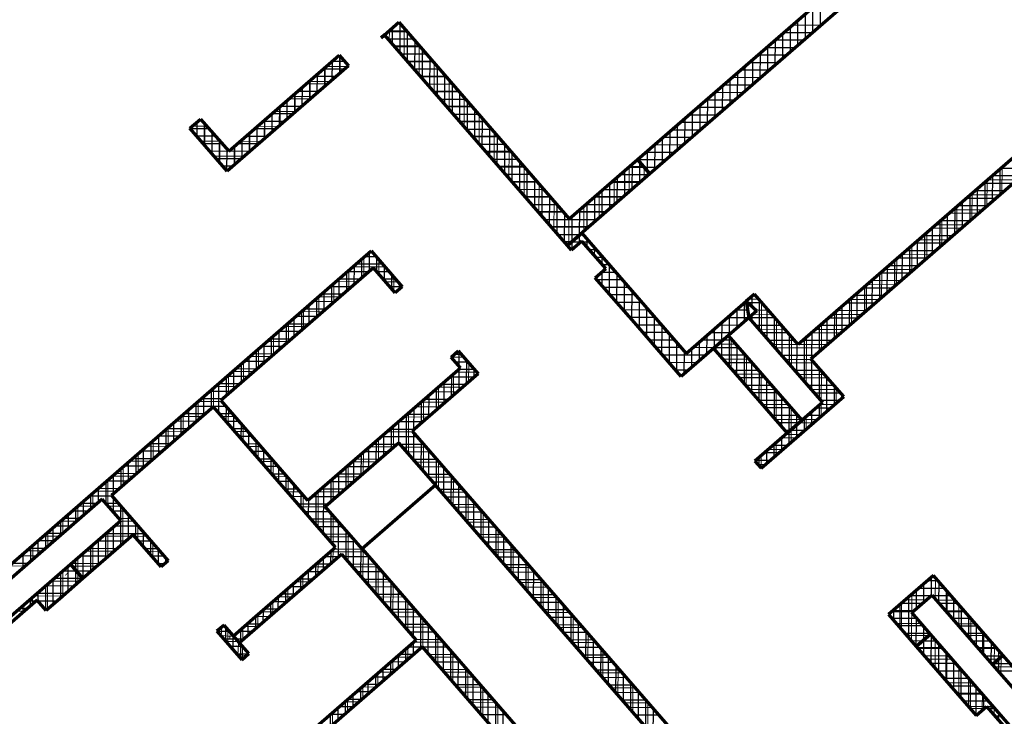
# Model space of a CAD drawing. Header units: millimetres. Extents: x 98667 to 994031, y -2704 to 533009.
# Tile 74 of 256: x 438812 to 449223, y 204862 to 212231. Entities that reach past the tile are written whole.
import ezdxf

# ---------------------------------------------------------------- set-up
doc = ezdxf.new("R2010")
doc.units = ezdxf.units.MM
doc.layers.add('A-WALL-FULL', color=6, linetype='Continuous', lineweight=70)
doc.layers.add('A-WALL-PATT', color=5, linetype='Continuous', lineweight=15)
doc.layers.add('A-WALL-PATT-50', color=5, linetype='Continuous')

msp = doc.modelspace()

# ---------------------------------------------------------------- linework, layer by layer
at = {"layer": 'A-WALL-FULL', "color": 251, "linetype": 'ByBlock'}
for p, q in [((445345, 210751), (449760, 214589)), ((449740, 214306), (445476, 210600)), ((447176, 208644), (452072, 212897)), ((451320, 212511), (447044, 208796)), ((442633, 212040), (442821, 212205)), ((442821, 212205), (444624, 210124)), ((442668, 212071), (442633, 212040)), ((444605, 209842), (442668, 212071)), ((441022, 210839), (442192, 211856)), ((442192, 211856), (442290, 211743)), ((442290, 211743), (441007, 210627)), ((440612, 211082), (440725, 211180)), ((440725, 211180), (441022, 210839)), ((441007, 210627), (440612, 211082)), ((444624, 210124), (445344, 210752)), ((445344, 210752), (445476, 210600)), ((445476, 210600), (445345, 210751)), ((445476, 210600), (444605, 209842)), ((444605, 209842), (444755, 209973)), ((444755, 209973), (445860, 208701)), ((438155, 205982), (442530, 209785)), ((442530, 209785), (442858, 209407)), ((444647, 209793), (444605, 209842)), ((444756, 209888), (444647, 209793)), ((445009, 209598), (444756, 209888)), ((442553, 209606), (440938, 208202)), ((442783, 209341), (442553, 209606)), ((444899, 209502), (445009, 209598)), ((445258, 209090), (444899, 209502)), ((442858, 209407), (442783, 209341)), ((446582, 209328), (446495, 209253)), ((447044, 208796), (446582, 209328)), ((445860, 208701), (446495, 209253)), ((446495, 209253), (446522, 209078)), ((446495, 209253), (446605, 209150)), ((445288, 209056), (445258, 209090)), ((445488, 208825), (445288, 209056)), ((446522, 209078), (445808, 208457)), ((446605, 209150), (446522, 209077)), ((446522, 209077), (447301, 208181)), ((446307, 208891), (446148, 208753)), ((447086, 207995), (446307, 208891)), ((445511, 208798), (445488, 208825)), ((445808, 208457), (445511, 208798)), ((446148, 208753), (446927, 207857)), ((443373, 208662), (443449, 208728)), ((443472, 208549), (443373, 208662)), ((443449, 208728), (443659, 208486)), ((447525, 208244), (447176, 208644)), ((441857, 207145), (443472, 208549)), ((443659, 208486), (442961, 207879)), ((446653, 207486), (447525, 208244)), ((440862, 208136), (439783, 207199)), ((442152, 206653), (440862, 208136)), ((440938, 208202), (441857, 207145)), ((447301, 208181), (446587, 207561)), ((446927, 207857), (447086, 207995)), ((442961, 207879), (447412, 202759)), ((442044, 207082), (442819, 207756)), ((442819, 207756), (443209, 207307)), ((446587, 207561), (446653, 207486)), ((443209, 207307), (442434, 206634)), ((443209, 207307), (442434, 206634)), ((447716, 202123), (443209, 207307)), ((439783, 207199), (440384, 206508)), ((439685, 207159), (438344, 205994)), ((439882, 206933), (439685, 207159)), ((442434, 206634), (442044, 207082)), ((439350, 206471), (439882, 206933)), ((440013, 206782), (439481, 206320)), ((440308, 206443), (440013, 206782)), ((442217, 206578), (441138, 205640)), ((441306, 205918), (442152, 206653)), ((443004, 205672), (442217, 206578)), ((442434, 206634), (450510, 197330)), ((438670, 205878), (439350, 206471)), ((439481, 206320), (439350, 206471)), ((439350, 206471), (439481, 206320)), ((440384, 206508), (440308, 206443)), ((439310, 206363), (439306, 206367)), ((448476, 206353), (447998, 205938)), ((449208, 205510), (448476, 206353)), ((439481, 206320), (439236, 206106)), ((448245, 205960), (448458, 206145)), ((448458, 206145), (449100, 205407)), ((438996, 206090), (438706, 205838)), ((439091, 205981), (438996, 206090)), ((439236, 206106), (439091, 205981)), ((447998, 205938), (448292, 205600)), ((448443, 205732), (448245, 205960)), ((440974, 205828), (440898, 205763)), ((441236, 205527), (440974, 205828)), ((441072, 205715), (441306, 205918)), ((440898, 205763), (441161, 205461)), ((448443, 205732), (448292, 205600)), ((448292, 205600), (448443, 205732)), ((449537, 204473), (448443, 205732)), ((441138, 205640), (441072, 205715)), ((441925, 204734), (443004, 205672)), ((441161, 205461), (441236, 205527)), ((443070, 205597), (441915, 204592)), ((449237, 198503), (443070, 205597)), ((448292, 205600), (448926, 204872)), ((449100, 205407), (449208, 205510)), ((449208, 205510), (449100, 205407)), ((449490, 205187), (449208, 205510)), ((449100, 205407), (449877, 204512)), ((448926, 204872), (449035, 204967)), ((449035, 204967), (449288, 204676))]:
    msp.add_line(p, q, dxfattribs=at)
at = {"layer": 'A-WALL-PATT', "color": 251, "linetype": 'Continuous'}
for p, q in [((447200, 212099), (447200, 212364)), ((447041, 211960), (447041, 212225)), ((442901, 212112), (442716, 212113)), ((442720, 212010), (442721, 212117)), ((442879, 211828), (442879, 212138)), ((446881, 211822), (446882, 212087)), ((447192, 212092), (446889, 212093)), ((443039, 211953), (442769, 211954)), ((443037, 211646), (443038, 211955)), ((447010, 211934), (446707, 211935)), ((446722, 211684), (446723, 211949)), ((442201, 211665), (442202, 211844)), ((443177, 211794), (442907, 211795)), ((443195, 211464), (443196, 211772)), ((446828, 211775), (446525, 211776)), ((446563, 211545), (446564, 211810)), ((442042, 211527), (442043, 211726)), ((442281, 211735), (442054, 211736)), ((446404, 211407), (446405, 211672)), ((442099, 211577), (441871, 211578)), ((441883, 211389), (441883, 211588)), ((443315, 211635), (443045, 211636)), ((443353, 211282), (443354, 211590)), ((446646, 211617), (446343, 211618)), ((443453, 211476), (443184, 211477)), ((446464, 211459), (446161, 211460)), ((446245, 211269), (446246, 211533)), ((441917, 211419), (441689, 211419)), ((441724, 211250), (441724, 211450)), ((443512, 211100), (443512, 211407)), ((446086, 211130), (446087, 211395)), ((441735, 211260), (441507, 211261)), ((441565, 211112), (441565, 211311)), ((443591, 211317), (443322, 211318)), ((445927, 210992), (445927, 211257)), ((446282, 211301), (445979, 211302)), ((441406, 210974), (441406, 211173)), ((443729, 211158), (443460, 211158)), ((443670, 210917), (443671, 211224)), ((446100, 211142), (445797, 211143)), ((440791, 211104), (440638, 211105)), ((440770, 210900), (440771, 211128)), ((441246, 210835), (441247, 211035)), ((441553, 211102), (441325, 211103)), ((443828, 210735), (443829, 211042)), ((445768, 210854), (445768, 211118)), ((440930, 210945), (440730, 210946)), ((440929, 210718), (440929, 210946)), ((441371, 210944), (441143, 210945)), ((443866, 210999), (443599, 210999)), ((445608, 210715), (445609, 210980)), ((445918, 210984), (445615, 210985)), ((441087, 210697), (441088, 210896)), ((444004, 210839), (443737, 210840)), ((443986, 210553), (443987, 210859)), ((445736, 210826), (445433, 210827)), ((445449, 210631), (445450, 210842)), ((441189, 210786), (440869, 210787)), ((444142, 210680), (443875, 210681)), ((444145, 210371), (444145, 210676)), ((445256, 210409), (445257, 210675)), ((445409, 210677), (445259, 210677)), ((445415, 210547), (445415, 210670)), ((445554, 210668), (445417, 210668)), ((449199, 210402), (449200, 210669)), ((444280, 210521), (444014, 210522)), ((445382, 210518), (445077, 210519)), ((445097, 210270), (445098, 210537)), ((449040, 210263), (449041, 210531)), ((449354, 210536), (449048, 210537)), ((444303, 210189), (444304, 210494)), ((444418, 210362), (444152, 210363)), ((444461, 210007), (444462, 210311)), ((445200, 210360), (444895, 210361)), ((444938, 210132), (444938, 210398)), ((449172, 210378), (448866, 210379)), ((448881, 210125), (448882, 210392)), ((444556, 210203), (444290, 210204)), ((445018, 210202), (444714, 210202)), ((444779, 209994), (444779, 210260)), ((448990, 210220), (448684, 210220)), ((448722, 209987), (448723, 210254)), ((444619, 209855), (444620, 210128)), ((448563, 209849), (448563, 210116)), ((444836, 210043), (444429, 210044)), ((448808, 210061), (448502, 210062)), ((444812, 209823), (444812, 209907)), ((448625, 209903), (448320, 209904)), ((448404, 209710), (448404, 209978)), ((444654, 209885), (444567, 209885)), ((444742, 209876), (444644, 209876)), ((444653, 209799), (444654, 209885)), ((444839, 209876), (444766, 209876)), ((448244, 209572), (448245, 209839)), ((442451, 209518), (442452, 209717)), ((442537, 209776), (442520, 209776)), ((442610, 209540), (442610, 209692)), ((444978, 209717), (444905, 209717)), ((444970, 209641), (444971, 209725)), ((448085, 209434), (448086, 209701)), ((448443, 209745), (448137, 209746)), ((442292, 209379), (442293, 209579)), ((442676, 209617), (442338, 209618)), ((448261, 209587), (447955, 209587)), ((442768, 209358), (442769, 209510)), ((445116, 209558), (444963, 209558)), ((444970, 209421), (444970, 209564)), ((445128, 209239), (445129, 209543)), ((447926, 209296), (447927, 209563)), ((442133, 209241), (442133, 209440)), ((442384, 209459), (442156, 209460)), ((442814, 209458), (442681, 209458)), ((445254, 209399), (444989, 209399)), ((447767, 209157), (447768, 209424)), ((448079, 209428), (447773, 209429)), ((441974, 209102), (441974, 209302)), ((442202, 209301), (441974, 209301)), ((445286, 209058), (445287, 209361)), ((446629, 209274), (446519, 209274)), ((447897, 209270), (447591, 209271)), ((447608, 209019), (447609, 209286)), ((441815, 208964), (441815, 209164)), ((445393, 209239), (445127, 209240)), ((445445, 208875), (445445, 209179)), ((446397, 208969), (446398, 209169)), ((446497, 209236), (446476, 209236)), ((446497, 209251), (446497, 209255)), ((446655, 208924), (446656, 209243)), ((442020, 209142), (441792, 209143)), ((445531, 209080), (445266, 209081)), ((446522, 209078), (446294, 209078)), ((446768, 209114), (446565, 209115)), ((446813, 208742), (446814, 209061)), ((447715, 209112), (447409, 209113)), ((447449, 208881), (447449, 209148)), ((441838, 208984), (441610, 208985)), ((441656, 208826), (441656, 209025)), ((445603, 208693), (445604, 208997)), ((446238, 208831), (446239, 209030)), ((446906, 208955), (446627, 208956)), ((447532, 208954), (447227, 208954)), ((447290, 208743), (447290, 209010)), ((441496, 208687), (441497, 208887)), ((445669, 208921), (445404, 208922)), ((446079, 208693), (446080, 208892)), ((446340, 208919), (446112, 208920)), ((446337, 208536), (446337, 208855)), ((446972, 208560), (446972, 208879)), ((447130, 208378), (447131, 208871)), ((441337, 208549), (441338, 208749)), ((441656, 208826), (441428, 208827)), ((445808, 208762), (445542, 208763)), ((445761, 208511), (445762, 208815)), ((445920, 208554), (445921, 208754)), ((446158, 208761), (445930, 208762)), ((446178, 208719), (446178, 208779)), ((446387, 208798), (446201, 208799)), ((447044, 208796), (446765, 208797)), ((447350, 208795), (447045, 208796)), ((441474, 208668), (441246, 208668)), ((443506, 208662), (443374, 208662)), ((443401, 208630), (443401, 208687)), ((446526, 208639), (446247, 208640)), ((446495, 208354), (446496, 208673)), ((441178, 208410), (441179, 208610)), ((443559, 208400), (443560, 208600)), ((445976, 208603), (445680, 208604)), ((447183, 208637), (446904, 208638)), ((441019, 208272), (441020, 208472)), ((441292, 208509), (441063, 208510)), ((443400, 208262), (443401, 208487)), ((443644, 208503), (443419, 208504)), ((446664, 208480), (446385, 208481)), ((446653, 208172), (446654, 208491)), ((447321, 208478), (447042, 208479)), ((447288, 208196), (447289, 208515)), ((440860, 208134), (440860, 208334)), ((441110, 208351), (440881, 208352)), ((443496, 208345), (443237, 208345)), ((443241, 208123), (443242, 208349)), ((447447, 208176), (447447, 208333)), ((446802, 208321), (446523, 208321)), ((446811, 207990), (446812, 208309)), ((447459, 208319), (447180, 208320)), ((440946, 208193), (440699, 208194)), ((440701, 207996), (440701, 208195)), ((443314, 208186), (443055, 208187)), ((443082, 207985), (443083, 208211)), ((446941, 208161), (446662, 208162)), ((446970, 207894), (446970, 208127)), ((447428, 208160), (447277, 208161)), ((447288, 208038), (447288, 208171)), ((440745, 208035), (440517, 208035)), ((440542, 207858), (440542, 208057)), ((441084, 208034), (440951, 208034)), ((441018, 207957), (441019, 208109)), ((443132, 208028), (442873, 208029)), ((442922, 207637), (442923, 208072)), ((447129, 207899), (447129, 208032)), ((440382, 207719), (440383, 207919)), ((441176, 207775), (441177, 207927)), ((442764, 207708), (442764, 207934)), ((447079, 208002), (446800, 208003)), ((447246, 208002), (447095, 208002)), ((440563, 207876), (440335, 207877)), ((441222, 207875), (441090, 207875)), ((442969, 207870), (442691, 207871)), ((447064, 207844), (446912, 207844)), ((446969, 207761), (446970, 207894)), ((440381, 207718), (440153, 207719)), ((440223, 207581), (440224, 207780)), ((441361, 207715), (441228, 207716)), ((441335, 207593), (441335, 207745)), ((442768, 207712), (442509, 207712)), ((442605, 207570), (442605, 207796)), ((443107, 207711), (442857, 207711)), ((443081, 207455), (443081, 207741)), ((446810, 207623), (446811, 207756)), ((440064, 207443), (440065, 207642)), ((442445, 207432), (442446, 207657)), ((446651, 207488), (446652, 207617)), ((446882, 207685), (446730, 207686)), ((439905, 207304), (439906, 207504)), ((440199, 207560), (439971, 207561)), ((441499, 207556), (441366, 207557)), ((441493, 207411), (441493, 207563)), ((442286, 207293), (442287, 207519)), ((442585, 207553), (442327, 207554)), ((443246, 207552), (442996, 207552)), ((443239, 207273), (443240, 207559)), ((446700, 207527), (446617, 207527)), ((440017, 207402), (439789, 207402)), ((441637, 207397), (441505, 207398)), ((442403, 207395), (442145, 207396)), ((443384, 207392), (443134, 207393)), ((439746, 207089), (439746, 207365)), ((441651, 207229), (441652, 207381)), ((442127, 207155), (442128, 207381)), ((443397, 207091), (443398, 207377)), ((439587, 207074), (439587, 207227)), ((439835, 207243), (439607, 207244)), ((441776, 207238), (441643, 207238)), ((441809, 207047), (441810, 207199)), ((442221, 207237), (441963, 207238)), ((441968, 206865), (441969, 207242)), ((443522, 207233), (443272, 207234)), ((443555, 206909), (443556, 207195)), ((439600, 207085), (439425, 207086)), ((439428, 206936), (439428, 207089)), ((439882, 207085), (439749, 207085)), ((442047, 207079), (441781, 207079)), ((439903, 206687), (439904, 207059)), ((442126, 206683), (442127, 206987)), ((443661, 207074), (443411, 207075)), ((443713, 206727), (443714, 207013)), ((439418, 206927), (439243, 206928)), ((439269, 206797), (439269, 206950)), ((440021, 206925), (439874, 206926)), ((440062, 206725), (440063, 206877)), ((442185, 206919), (441920, 206920)), ((443799, 206915), (443549, 206916)), ((439236, 206769), (439061, 206769)), ((439110, 206659), (439110, 206812)), ((439995, 206767), (439692, 206768)), ((439744, 206548), (439745, 206814)), ((440159, 206766), (440026, 206767)), ((442284, 206501), (442285, 206805)), ((443872, 206544), (443873, 206830)), ((438950, 206521), (438951, 206674)), ((439585, 206410), (439586, 206676)), ((440220, 206543), (440221, 206695)), ((442324, 206760), (442058, 206761)), ((443937, 206756), (443687, 206757)), ((439054, 206611), (438879, 206611)), ((439813, 206608), (439510, 206609)), ((440297, 206607), (440165, 206608)), ((442462, 206601), (442093, 206602)), ((442125, 206498), (442126, 206631)), ((442442, 206319), (442443, 206623)), ((444076, 206597), (443826, 206597)), ((444030, 206362), (444031, 206648)), ((438872, 206452), (438697, 206453)), ((439426, 206383), (439427, 206537)), ((440379, 206504), (440379, 206513)), ((441966, 206360), (441967, 206493)), ((444188, 206180), (444189, 206466)), ((439267, 206133), (439268, 206399)), ((439367, 206451), (439328, 206451)), ((439631, 206450), (439367, 206451)), ((439426, 206272), (439426, 206383)), ((440315, 206448), (440303, 206448)), ((441807, 206222), (441807, 206354)), ((442062, 206444), (441911, 206444)), ((442600, 206442), (442335, 206443)), ((442601, 206137), (442601, 206440)), ((444214, 206438), (443964, 206438)), ((439108, 205995), (439108, 206260)), ((439449, 206292), (439146, 206293)), ((441880, 206285), (441728, 206286)), ((442738, 206283), (442473, 206284)), ((442759, 205955), (442760, 206258)), ((444352, 206278), (444102, 206279)), ((444346, 205998), (444347, 206284)), ((448369, 206068), (448370, 206261)), ((448485, 206342), (448464, 206343)), ((448494, 206103), (448495, 206331)), ((441648, 206083), (441648, 206216)), ((448243, 205657), (448244, 206152)), ((448594, 206217), (448321, 206218)), ((448619, 205960), (448620, 206188)), ((438949, 206049), (438949, 206122)), ((439267, 206134), (438964, 206135)), ((441489, 205945), (441489, 206078)), ((441698, 206127), (441546, 206127)), ((442876, 206124), (442611, 206125)), ((442917, 205773), (442918, 206076)), ((444491, 206119), (444241, 206120)), ((444505, 205816), (444506, 206102)), ((448118, 205800), (448119, 206043)), ((448398, 206093), (448177, 206093)), ((448703, 206092), (448503, 206092)), ((448744, 205816), (448744, 206044)), ((438865, 205976), (438782, 205976)), ((441330, 205807), (441330, 205939)), ((441516, 205969), (441364, 205969)), ((443014, 205965), (442750, 205965)), ((444629, 205960), (444379, 205961)), ((448254, 205968), (448034, 205969)), ((448812, 205967), (448612, 205967)), ((443075, 205591), (443076, 205894)), ((444663, 205634), (444664, 205920)), ((448346, 205843), (448081, 205844)), ((448921, 205841), (448721, 205842)), ((448868, 205673), (448869, 205901)), ((440941, 205714), (440948, 205806)), ((440953, 205810), (440992, 205807)), ((440989, 205811), (440954, 205812)), ((441012, 205633), (441012, 205784)), ((441034, 205682), (441039, 205753)), ((441171, 205668), (441171, 205801)), ((441334, 205811), (441182, 205811)), ((443153, 205806), (442888, 205806)), ((444767, 205801), (444517, 205802)), ((444821, 205452), (444822, 205738)), ((448368, 205513), (448369, 205817)), ((448993, 205530), (448993, 205758)), ((440939, 205716), (441063, 205707)), ((441127, 205652), (440994, 205653)), ((441118, 205510), (441126, 205630)), ((441152, 205652), (441127, 205652)), ((443291, 205646), (442975, 205647)), ((443234, 205409), (443234, 205711)), ((444906, 205642), (444656, 205643)), ((448455, 205718), (448189, 205718)), ((448492, 205370), (448493, 205674)), ((449029, 205716), (448830, 205717)), ((441102, 205609), (441169, 205604)), ((441170, 205469), (441170, 205602)), ((441213, 205506), (441216, 205550)), ((442916, 205463), (442917, 205596)), ((443392, 205227), (443393, 205529)), ((444979, 205270), (444980, 205556)), ((448564, 205592), (448298, 205593)), ((448617, 205373), (448618, 205530)), ((449138, 205591), (448939, 205591)), ((449117, 205424), (449118, 205614)), ((441116, 205512), (441212, 205506)), ((441198, 205493), (441132, 205494)), ((442757, 205325), (442757, 205458)), ((442945, 205489), (442793, 205489)), ((443429, 205487), (443165, 205488)), ((445044, 205483), (444794, 205484)), ((448673, 205467), (448407, 205468)), ((449161, 205466), (449048, 205466)), ((449188, 205305), (449189, 205492)), ((442598, 205187), (442598, 205319)), ((442763, 205330), (442611, 205331)), ((443567, 205328), (443303, 205329)), ((443550, 205045), (443551, 205347)), ((445182, 205324), (444933, 205324)), ((445138, 205088), (445139, 205374)), ((448582, 205342), (448516, 205342)), ((448782, 205342), (448582, 205342)), ((448617, 205227), (448617, 205373)), ((448742, 205083), (448742, 205387)), ((449316, 205386), (449117, 205387)), ((448891, 205216), (448625, 205217)), ((448866, 204940), (448867, 205244)), ((442581, 205172), (442429, 205173)), ((442439, 205048), (442439, 205181)), ((443705, 205169), (443441, 205170)), ((443708, 204862), (443709, 205164)), ((445321, 205165), (445071, 205165)), ((445296, 204906), (445297, 205192)), ((448991, 204928), (448992, 205100)), ((442399, 205014), (442247, 205014)), ((442280, 204910), (442280, 205043)), ((443843, 205010), (443580, 205011)), ((445459, 205005), (445209, 205006)), ((445454, 204724), (445455, 205010)), ((449000, 205091), (448734, 205092)), ((442121, 204772), (442121, 204904)), ((443867, 204680), (443867, 204982)), ((449034, 204966), (448843, 204966)), ((449109, 204966), (449036, 204966)), ((449116, 204874), (449116, 204957))]:
    msp.add_line(p, q, dxfattribs=at)
at = {"layer": 'A-WALL-PATT-50', "color": 251, "linetype": 'Continuous'}
for p, q in [((447279, 212168), (447280, 212433)), ((447120, 212029), (447121, 212294)), ((447200, 212099), (447200, 212364)), ((442840, 212183), (442797, 212183)), ((442834, 211880), (442834, 212190)), ((447041, 211960), (447041, 212225)), ((442675, 212062), (442675, 212077)), ((442909, 212104), (442706, 212104)), ((442754, 211971), (442755, 212147)), ((442913, 211789), (442913, 212098)), ((446881, 211822), (446882, 212087)), ((447192, 212092), (446889, 212093)), ((446961, 211891), (446962, 212156)), ((447283, 212171), (446980, 212172)), ((442978, 212024), (442707, 212025)), ((442992, 211698), (442993, 212007)), ((447101, 212013), (446798, 212014)), ((446802, 211753), (446803, 212018)), ((443047, 211945), (442776, 211945)), ((443071, 211607), (443072, 211916)), ((446643, 211614), (446644, 211879)), ((447010, 211934), (446707, 211935)), ((446722, 211684), (446723, 211949)), ((442251, 211788), (442114, 211788)), ((442118, 211593), (442119, 211793)), ((442198, 211663), (442198, 211848)), ((443116, 211865), (442846, 211866)), ((443185, 211785), (442915, 211786)), ((443150, 211516), (443151, 211824)), ((446828, 211775), (446525, 211776)), ((446563, 211545), (446564, 211810)), ((446919, 211855), (446616, 211855)), ((442251, 211709), (442023, 211709)), ((442039, 211524), (442039, 211723)), ((442277, 211732), (442278, 211757)), ((443254, 211706), (442984, 211707)), ((443229, 211425), (443230, 211733)), ((446404, 211407), (446405, 211672)), ((446737, 211696), (446434, 211697)), ((446484, 211476), (446484, 211741)), ((441880, 211386), (441880, 211585)), ((442160, 211630), (441932, 211630)), ((441959, 211455), (441960, 211654)), ((443322, 211626), (443053, 211627)), ((443308, 211333), (443309, 211642)), ((446325, 211338), (446325, 211603)), ((446646, 211617), (446343, 211618)), ((441978, 211471), (441750, 211472)), ((441800, 211317), (441801, 211516)), ((442069, 211550), (441841, 211551)), ((443391, 211547), (443122, 211548)), ((443460, 211467), (443191, 211468)), ((443387, 211242), (443388, 211550)), ((443466, 211151), (443467, 211459)), ((446464, 211459), (446161, 211460)), ((446165, 211199), (446166, 211464)), ((446245, 211269), (446246, 211533)), ((446555, 211538), (446252, 211539)), ((441641, 211178), (441641, 211378)), ((441887, 211392), (441659, 211393)), ((441721, 211248), (441721, 211447)), ((443529, 211388), (443261, 211388)), ((443546, 211060), (443546, 211368)), ((446373, 211380), (446070, 211381)), ((446086, 211130), (446087, 211395)), ((441561, 211109), (441562, 211308)), ((441796, 211313), (441568, 211314)), ((443598, 211308), (443330, 211309)), ((443625, 210969), (443626, 211276)), ((445927, 210992), (445927, 211257)), ((446282, 211301), (445979, 211302)), ((446006, 211061), (446007, 211326)), ((440688, 210994), (440688, 211148)), ((440745, 211157), (440699, 211157)), ((441614, 211155), (441386, 211155)), ((441402, 210971), (441403, 211170)), ((441705, 211234), (441477, 211235)), ((441482, 211040), (441482, 211239)), ((443667, 211229), (443399, 211229)), ((443736, 211149), (443468, 211150)), ((443704, 210878), (443705, 211185)), ((446100, 211142), (445797, 211143)), ((445847, 210923), (445848, 211188)), ((446191, 211222), (445888, 211222)), ((440814, 211078), (440615, 211078)), ((440767, 210903), (440768, 211131)), ((440846, 210812), (440847, 211040)), ((441523, 211076), (441295, 211076)), ((441323, 210902), (441323, 211101)), ((443805, 211069), (443537, 211070)), ((443783, 210787), (443784, 211094)), ((445688, 210784), (445689, 211049)), ((446009, 211063), (445706, 211064)), ((445768, 210854), (445768, 211118)), ((440884, 210998), (440684, 210999)), ((440925, 210721), (440926, 210949)), ((441164, 210763), (441164, 210963)), ((441432, 210997), (441204, 210997)), ((441243, 210833), (441244, 211032)), ((443874, 210990), (443606, 210991)), ((443862, 210696), (443863, 211002)), ((445608, 210715), (445609, 210980)), ((445918, 210984), (445615, 210985)), ((440953, 210919), (440753, 210919)), ((441250, 210838), (440823, 210839)), ((441004, 210630), (441005, 210858)), ((441084, 210694), (441085, 210893)), ((441341, 210917), (441113, 210918)), ((443943, 210910), (443676, 210911)), ((444012, 210831), (443745, 210831)), ((443941, 210605), (443942, 210911)), ((445736, 210826), (445433, 210827)), ((445449, 210631), (445450, 210842)), ((445827, 210905), (445524, 210906)), ((445529, 210646), (445530, 210911)), ((441159, 210759), (440892, 210760)), ((444081, 210751), (443814, 210752)), ((444020, 210514), (444021, 210820)), ((444099, 210423), (444100, 210729)), ((445348, 210748), (445340, 210748)), ((445645, 210747), (445348, 210748)), ((445370, 210722), (445370, 210772)), ((445370, 210508), (445370, 210722)), ((441068, 210680), (440961, 210680)), ((444150, 210672), (443883, 210672)), ((444179, 210332), (444179, 210637)), ((445211, 210369), (445211, 210636)), ((445417, 210668), (445249, 210669)), ((445290, 210439), (445291, 210705)), ((445554, 210668), (445417, 210668)), ((445449, 210577), (445449, 210631)), ((449179, 210384), (449180, 210652)), ((449493, 210657), (449187, 210658)), ((444219, 210592), (443952, 210593)), ((444288, 210512), (444021, 210513)), ((444258, 210241), (444259, 210546)), ((445131, 210300), (445132, 210567)), ((445463, 210589), (445158, 210589)), ((449020, 210246), (449021, 210514)), ((449402, 210578), (449096, 210579)), ((449100, 210315), (449101, 210583)), ((444356, 210433), (444091, 210434)), ((444337, 210150), (444338, 210455)), ((444972, 210162), (444973, 210428)), ((445281, 210430), (444976, 210431)), ((445051, 210231), (445052, 210497)), ((445372, 210509), (445067, 210510)), ((449220, 210419), (448914, 210420)), ((448941, 210177), (448941, 210444)), ((449311, 210499), (449005, 210499)), ((444425, 210353), (444160, 210354)), ((444416, 210059), (444417, 210363)), ((445190, 210351), (444886, 210352)), ((444892, 210093), (444893, 210359)), ((448782, 210039), (448782, 210306)), ((449129, 210340), (448823, 210341)), ((448861, 210108), (448862, 210375)), ((444494, 210274), (444229, 210274)), ((444495, 209968), (444496, 210272)), ((444733, 209954), (444734, 210220)), ((445099, 210272), (444795, 210273)), ((444813, 210023), (444813, 210289)), ((448702, 209970), (448703, 210237)), ((449038, 210261), (448732, 210262)), ((444563, 210194), (444298, 210195)), ((444917, 210114), (444367, 210115)), ((444574, 209877), (444575, 210181)), ((444654, 209885), (444654, 210151)), ((445008, 210193), (444704, 210194)), ((448543, 209831), (448544, 210099)), ((448855, 210103), (448550, 210104)), ((448622, 209901), (448623, 210168)), ((448947, 210182), (448641, 210183)), ((444826, 210035), (444436, 210036)), ((448764, 210024), (448458, 210025)), ((448463, 209762), (448464, 210030)), ((444735, 209956), (444506, 209956)), ((444733, 209868), (444733, 209954)), ((444770, 209955), (444735, 209956)), ((444812, 209823), (444812, 209907)), ((448304, 209624), (448305, 209891)), ((448673, 209945), (448367, 209946)), ((448384, 209693), (448384, 209960)), ((444644, 209876), (444575, 209877)), ((444651, 209797), (444643, 209797)), ((444742, 209876), (444644, 209876)), ((444653, 209799), (444654, 209885)), ((444839, 209876), (444766, 209876)), ((444909, 209796), (444836, 209797)), ((444891, 209732), (444892, 209816)), ((448491, 209786), (448185, 209787)), ((448225, 209555), (448225, 209822)), ((448582, 209866), (448276, 209866)), ((442430, 209499), (442431, 209698)), ((442583, 209723), (442460, 209724)), ((442510, 209568), (442510, 209768)), ((442589, 209564), (442589, 209716)), ((444978, 209717), (444905, 209717)), ((444970, 209641), (444971, 209725)), ((448065, 209417), (448066, 209684)), ((448400, 209707), (448094, 209708)), ((448145, 209486), (448146, 209753)), ((442350, 209430), (442351, 209629)), ((442652, 209644), (442369, 209645)), ((442668, 209473), (442669, 209625)), ((445047, 209637), (444974, 209637)), ((445049, 209330), (445050, 209634)), ((447986, 209348), (447987, 209615)), ((448309, 209628), (448003, 209629)), ((442415, 209486), (442187, 209486)), ((442191, 209292), (442192, 209491)), ((442271, 209361), (442271, 209560)), ((442506, 209565), (442278, 209565)), ((442721, 209564), (442588, 209565)), ((442790, 209485), (442658, 209485)), ((442747, 209382), (442748, 209534)), ((445185, 209478), (444920, 209479)), ((445116, 209558), (444963, 209558)), ((444970, 209421), (444970, 209564)), ((445128, 209239), (445129, 209543)), ((447827, 209209), (447828, 209476)), ((447906, 209278), (447907, 209546)), ((448218, 209549), (447912, 209550)), ((442324, 209407), (442096, 209407)), ((442112, 209222), (442112, 209422)), ((442856, 209405), (442727, 209405)), ((442827, 209380), (442827, 209443)), ((445254, 209399), (444989, 209399)), ((445207, 209148), (445208, 209452)), ((448036, 209391), (447730, 209392)), ((447747, 209140), (447748, 209407)), ((448127, 209470), (447821, 209471)), ((441953, 209084), (441953, 209283)), ((442233, 209327), (442005, 209328)), ((442032, 209153), (442033, 209353)), ((445324, 209319), (445058, 209320)), ((445286, 209058), (445287, 209361)), ((445365, 208967), (445366, 209270)), ((446557, 209195), (446557, 209307)), ((446593, 209315), (446567, 209316)), ((446635, 208947), (446636, 209265)), ((447588, 209002), (447589, 209269)), ((447945, 209312), (447639, 209313)), ((447668, 209071), (447668, 209338)), ((442051, 209169), (441822, 209170)), ((441873, 209015), (441874, 209214)), ((442142, 209248), (441914, 209249)), ((445393, 209239), (445127, 209240)), ((445462, 209160), (445196, 209161)), ((445445, 208875), (445445, 209179)), ((446397, 208969), (446398, 209169)), ((446497, 209236), (446476, 209236)), ((446477, 209039), (446477, 209238)), ((446662, 209236), (446512, 209236)), ((446715, 208856), (446715, 209174)), ((447509, 208933), (447509, 209200)), ((447854, 209233), (447548, 209233)), ((441714, 208876), (441715, 209076)), ((441960, 209090), (441731, 209091)), ((441794, 208946), (441794, 209145)), ((445531, 209080), (445266, 209081)), ((445524, 208784), (445525, 209088)), ((446522, 209078), (446294, 209078)), ((446318, 208900), (446318, 209099)), ((446510, 209157), (446385, 209157)), ((446800, 209077), (446522, 209078)), ((446556, 209038), (446556, 209108)), ((446731, 209156), (446597, 209157)), ((446794, 208765), (446795, 209083)), ((447349, 208795), (447350, 209062)), ((447671, 209074), (447366, 209075)), ((447429, 208864), (447430, 209131)), ((447762, 209153), (447457, 209154)), ((441634, 208807), (441635, 209007)), ((441869, 209011), (441640, 209012)), ((445600, 209001), (445335, 209001)), ((445603, 208693), (445604, 208997)), ((446159, 208762), (446159, 208961)), ((446431, 208998), (446203, 208999)), ((446238, 208831), (446239, 209030)), ((446869, 208997), (446591, 208998)), ((446873, 208673), (446874, 208992)), ((447270, 208726), (447271, 208992)), ((447580, 208995), (447275, 208996)), ((441687, 208853), (441458, 208853)), ((441475, 208669), (441476, 208868)), ((441778, 208932), (441549, 208932)), ((441555, 208738), (441555, 208938)), ((445669, 208921), (445404, 208922)), ((445682, 208602), (445683, 208906)), ((446079, 208693), (446080, 208892)), ((446340, 208919), (446112, 208920)), ((446317, 208559), (446318, 208878)), ((446939, 208918), (446660, 208918)), ((446952, 208582), (446953, 208901)), ((447110, 208400), (447111, 208854)), ((447489, 208916), (447184, 208917)), ((447190, 208656), (447191, 208923)), ((441596, 208774), (441367, 208774)), ((441396, 208600), (441396, 208799)), ((445739, 208842), (445473, 208842)), ((445808, 208762), (445542, 208763)), ((445761, 208511), (445762, 208815)), ((445920, 208554), (445921, 208754)), ((446158, 208761), (445930, 208762)), ((446000, 208624), (446000, 208823)), ((446249, 208840), (446021, 208841)), ((446420, 208760), (446158, 208761)), ((446159, 208741), (446159, 208762)), ((446238, 208650), (446238, 208831)), ((446351, 208840), (446249, 208840)), ((446396, 208468), (446397, 208787)), ((447008, 208838), (446729, 208839)), ((447307, 208758), (446798, 208759)), ((447031, 208491), (447032, 208810)), ((447398, 208837), (447093, 208838)), ((441237, 208461), (441237, 208661)), ((441505, 208694), (441276, 208695)), ((441316, 208530), (441317, 208730)), ((443380, 208654), (443380, 208668)), ((443482, 208689), (443404, 208689)), ((443459, 208563), (443460, 208715)), ((446067, 208682), (445611, 208683)), ((445840, 208485), (445841, 208724)), ((446489, 208681), (446210, 208682)), ((446475, 208377), (446476, 208696)), ((447216, 208679), (446867, 208680)), ((441323, 208536), (441094, 208537)), ((441157, 208392), (441158, 208592)), ((441414, 208615), (441185, 208616)), ((443551, 208609), (443419, 208610)), ((443459, 208312), (443459, 208538)), ((443538, 208382), (443539, 208624)), ((445976, 208603), (445680, 208604)), ((446558, 208601), (446280, 208602)), ((446554, 208286), (446555, 208605)), ((447215, 208599), (446937, 208600)), ((447189, 208309), (447190, 208628)), ((447268, 208218), (447269, 208537)), ((440998, 208254), (440998, 208453)), ((441232, 208457), (441003, 208458)), ((441077, 208323), (441078, 208523)), ((443618, 208451), (443359, 208451)), ((443379, 208243), (443380, 208469)), ((443621, 208530), (443450, 208530)), ((443618, 208451), (443618, 208533)), ((445885, 208524), (445750, 208524)), ((446628, 208522), (446349, 208522)), ((446697, 208442), (446418, 208443)), ((446633, 208195), (446634, 208514)), ((447285, 208520), (447006, 208521)), ((447354, 208440), (447075, 208441)), ((447347, 208090), (447348, 208446)), ((441141, 208378), (440912, 208379)), ((440918, 208072), (440919, 208384)), ((443220, 208105), (443221, 208331)), ((443527, 208371), (443268, 208372)), ((443300, 208174), (443300, 208400)), ((446766, 208362), (446487, 208363)), ((446712, 208104), (446713, 208423)), ((446792, 208013), (446792, 208332)), ((447423, 208361), (447144, 208361)), ((447427, 208159), (447428, 208355)), ((440759, 208047), (440760, 208246)), ((441050, 208299), (440821, 208299)), ((440839, 208116), (440839, 208315)), ((443140, 208036), (443141, 208262)), ((443435, 208292), (443177, 208293)), ((446835, 208283), (446556, 208284)), ((446871, 207922), (446872, 208241)), ((447492, 208281), (447213, 208282)), ((447507, 208228), (447507, 208264)), ((440991, 208140), (440639, 208141)), ((440680, 207978), (440680, 208177)), ((440959, 208220), (440730, 208220)), ((440997, 207981), (440998, 208133)), ((442981, 207897), (442982, 208123)), ((443253, 208134), (442995, 208135)), ((443061, 207967), (443061, 208192)), ((443344, 208213), (443086, 208214)), ((446904, 208203), (446625, 208204)), ((446973, 208124), (446695, 208125)), ((446950, 207877), (446951, 208150)), ((447385, 208123), (447233, 208123)), ((447268, 208021), (447268, 208153)), ((447476, 208202), (447282, 208202)), ((440520, 207839), (440521, 208039)), ((440776, 208061), (440548, 208062)), ((440600, 207908), (440601, 208108)), ((441061, 208061), (440928, 208061)), ((441076, 207890), (441077, 208042)), ((442901, 207661), (442902, 208054)), ((443162, 208055), (442904, 208056)), ((447043, 208044), (446764, 208045)), ((447030, 207946), (447030, 208059)), ((447109, 207882), (447109, 208015)), ((447294, 208044), (447142, 208044)), ((447188, 207951), (447189, 208084)), ((440441, 207770), (440441, 207969)), ((440685, 207982), (440457, 207983)), ((441130, 207981), (440997, 207982)), ((441155, 207799), (441156, 207951)), ((442743, 207690), (442743, 207916)), ((443071, 207976), (442813, 207976)), ((442822, 207752), (442823, 207985)), ((447051, 207965), (446833, 207965)), ((447029, 207813), (447030, 207946)), ((447203, 207964), (447051, 207965)), ((440503, 207824), (440275, 207825)), ((440282, 207632), (440282, 207831)), ((440361, 207701), (440362, 207900)), ((440594, 207903), (440366, 207904)), ((441199, 207902), (441066, 207902)), ((441268, 207822), (441135, 207822)), ((441234, 207708), (441235, 207860)), ((443015, 207817), (442631, 207818)), ((442663, 207621), (442664, 207846)), ((442980, 207897), (442722, 207897)), ((442980, 207570), (442981, 207856)), ((447021, 207806), (446869, 207807)), ((446870, 207675), (446870, 207808)), ((446960, 207886), (446902, 207886)), ((446950, 207744), (446950, 207877)), ((447112, 207885), (446960, 207886)), ((440412, 207745), (440184, 207746)), ((440202, 207563), (440203, 207762)), ((441337, 207742), (441204, 207743)), ((441314, 207617), (441314, 207769)), ((442504, 207482), (442505, 207708)), ((442798, 207738), (442540, 207739)), ((442583, 207552), (442584, 207777)), ((443084, 207738), (442834, 207738)), ((443059, 207479), (443060, 207765)), ((446930, 207727), (446778, 207727)), ((446790, 207606), (446791, 207738)), ((440043, 207424), (440044, 207624)), ((440321, 207666), (440093, 207666)), ((440123, 207493), (440123, 207693)), ((441406, 207663), (441274, 207663)), ((441393, 207526), (441393, 207678)), ((442424, 207413), (442425, 207639)), ((442707, 207659), (442449, 207660)), ((443153, 207658), (442903, 207659)), ((443139, 207388), (443139, 207674)), ((446631, 207511), (446632, 207600)), ((446839, 207648), (446687, 207648)), ((446711, 207536), (446711, 207669)), ((440139, 207508), (439911, 207508)), ((439964, 207355), (439964, 207554)), ((440230, 207587), (440002, 207587)), ((441476, 207583), (441343, 207584)), ((441545, 207504), (441412, 207504)), ((441472, 207435), (441472, 207587)), ((441551, 207344), (441551, 207496)), ((442265, 207275), (442266, 207501)), ((442525, 207501), (442267, 207502)), ((442345, 207344), (442345, 207570)), ((442616, 207580), (442358, 207581)), ((443222, 207578), (442972, 207579)), ((443291, 207499), (443041, 207500)), ((443218, 207297), (443219, 207583)), ((446748, 207569), (446596, 207569)), ((439804, 207217), (439805, 207416)), ((440048, 207428), (439820, 207429)), ((439884, 207286), (439885, 207485)), ((441614, 207424), (441481, 207425)), ((441630, 207253), (441631, 207405)), ((442434, 207422), (442176, 207423)), ((442186, 207206), (442186, 207431)), ((443361, 207419), (443111, 207420)), ((443297, 207206), (443298, 207492)), ((443376, 207115), (443377, 207401)), ((446657, 207490), (446650, 207490)), ((439725, 207113), (439725, 207347)), ((439957, 207349), (439729, 207350)), ((441683, 207345), (441550, 207345)), ((441709, 207162), (441710, 207314)), ((442026, 206798), (442027, 207293)), ((442343, 207343), (442085, 207344)), ((442106, 207137), (442107, 207362)), ((443430, 207340), (443180, 207340)), ((443455, 207024), (443456, 207310)), ((439790, 207191), (439547, 207192)), ((439566, 207056), (439566, 207209)), ((439866, 207270), (439638, 207271)), ((439645, 207125), (439646, 207278)), ((441752, 207265), (441620, 207265)), ((441822, 207185), (441689, 207186)), ((441788, 207071), (441789, 207223)), ((442161, 207185), (441903, 207185)), ((441947, 206889), (441948, 207224)), ((442252, 207264), (441994, 207264)), ((443499, 207260), (443249, 207261)), ((443534, 206933), (443535, 207219)), ((439631, 207112), (439456, 207113)), ((439486, 206987), (439487, 207139)), ((439859, 207112), (439726, 207112)), ((439804, 207022), (439804, 207175)), ((439882, 206668), (439883, 207083)), ((442070, 207105), (441758, 207106)), ((441867, 206980), (441868, 207155)), ((443568, 207181), (443318, 207181)), ((443637, 207101), (443387, 207102)), ((443613, 206842), (443614, 207128)), ((439327, 206848), (439328, 207001)), ((439540, 207033), (439365, 207034)), ((439407, 206917), (439407, 207070)), ((439928, 207032), (439795, 207032)), ((439962, 206738), (439963, 206992)), ((442093, 207026), (441827, 207027)), ((442105, 206707), (442106, 207011)), ((443706, 207022), (443456, 207022)), ((443692, 206751), (443693, 207037)), ((439358, 206875), (439183, 206875)), ((439248, 206779), (439248, 206932)), ((439449, 206954), (439274, 206954)), ((440067, 206873), (439813, 206874)), ((439997, 206952), (439864, 206953)), ((440041, 206749), (440042, 206901)), ((442162, 206946), (441896, 206947)), ((442184, 206549), (442185, 206920)), ((443776, 206942), (443526, 206943)), ((443772, 206660), (443772, 206946)), ((439088, 206641), (439089, 206794)), ((439267, 206796), (439092, 206796)), ((439168, 206710), (439168, 206863)), ((440136, 206793), (439722, 206794)), ((439723, 206530), (439724, 206796)), ((439803, 206599), (439803, 206865)), ((440120, 206658), (440121, 206810)), ((442231, 206867), (441965, 206868)), ((442300, 206787), (442035, 206788)), ((442263, 206525), (442264, 206829)), ((443845, 206862), (443595, 206863)), ((443914, 206783), (443664, 206784)), ((443851, 206569), (443852, 206855)), ((439176, 206717), (439001, 206717)), ((439009, 206572), (439009, 206724)), ((439935, 206714), (439631, 206715)), ((439644, 206461), (439644, 206726)), ((440205, 206714), (440072, 206714)), ((440199, 206568), (440200, 206719)), ((442369, 206708), (442104, 206708)), ((442342, 206434), (442343, 206738)), ((443983, 206703), (443733, 206704)), ((443930, 206478), (443931, 206764)), ((444009, 206387), (444010, 206673)), ((438994, 206558), (438819, 206559)), ((438850, 206433), (438850, 206586)), ((439085, 206637), (438910, 206638)), ((438929, 206502), (438930, 206655)), ((439753, 206556), (439449, 206557)), ((439484, 206323), (439485, 206588)), ((439844, 206635), (439540, 206636)), ((439564, 206392), (439565, 206657)), ((440274, 206634), (440141, 206634)), ((440279, 206477), (440279, 206628)), ((442104, 206480), (442105, 206613)), ((442438, 206628), (442123, 206629)), ((442421, 206343), (442422, 206647)), ((444052, 206624), (443802, 206624)), ((444088, 206296), (444089, 206582)), ((438902, 206479), (438728, 206480)), ((439662, 206477), (439358, 206478)), ((439405, 206407), (439406, 206519)), ((440343, 206555), (440210, 206555)), ((440346, 206475), (440280, 206475)), ((440358, 206486), (440358, 206537)), ((442093, 206470), (441941, 206471)), ((441945, 206342), (441945, 206474)), ((442025, 206411), (442025, 206544)), ((442184, 206549), (442032, 206550)), ((442508, 206549), (442242, 206549)), ((442577, 206469), (442311, 206470)), ((442500, 206252), (442501, 206556)), ((442580, 206161), (442580, 206465)), ((444121, 206544), (443871, 206545)), ((444191, 206465), (443941, 206465)), ((444167, 206205), (444168, 206491)), ((439246, 206115), (439246, 206380)), ((439413, 206398), (439267, 206399)), ((439325, 206184), (439326, 206450)), ((439405, 206253), (439405, 206407)), ((439571, 206398), (439413, 206398)), ((442002, 206391), (441850, 206392)), ((441866, 206272), (441866, 206405)), ((442646, 206389), (442380, 206390)), ((442659, 206070), (442660, 206373)), ((444260, 206385), (444010, 206386)), ((444246, 206114), (444247, 206400)), ((439166, 206046), (439167, 206311)), ((439480, 206319), (439177, 206320)), ((441706, 206134), (441707, 206267)), ((441911, 206312), (441759, 206313)), ((441786, 206203), (441786, 206336)), ((442715, 206310), (442450, 206311)), ((442738, 205979), (442739, 206282)), ((444329, 206305), (444079, 206306)), ((444325, 206023), (444326, 206309)), ((448374, 206072), (448374, 206265)), ((448527, 206294), (448408, 206294)), ((448453, 206141), (448454, 206334)), ((448532, 206059), (448533, 206287)), ((439298, 206161), (438995, 206161)), ((439007, 206077), (439008, 206173)), ((439389, 206240), (439086, 206241)), ((439087, 205986), (439087, 206242)), ((441729, 206154), (441577, 206154)), ((441627, 206065), (441627, 206198)), ((441820, 206233), (441668, 206233)), ((442784, 206230), (442519, 206231)), ((442853, 206151), (442588, 206151)), ((442817, 205888), (442818, 206191)), ((444398, 206226), (444148, 206227)), ((444467, 206146), (444217, 206147)), ((444405, 205932), (444405, 206218)), ((448294, 206003), (448295, 206196)), ((448596, 206214), (448317, 206215)), ((448612, 205968), (448612, 206196)), ((438987, 206082), (438904, 206082)), ((438928, 206031), (438928, 206103)), ((439207, 206081), (439003, 206082)), ((441468, 205927), (441468, 206059)), ((441638, 206075), (441486, 206075)), ((441547, 205996), (441548, 206129)), ((442922, 206071), (442657, 206072)), ((442896, 205797), (442897, 206100)), ((444536, 206067), (444287, 206067)), ((444484, 205841), (444485, 206126)), ((448135, 205781), (448136, 206058)), ((448356, 206056), (448135, 206057)), ((448214, 205690), (448215, 206127)), ((448447, 206135), (448226, 206136)), ((448665, 206135), (448466, 206135)), ((448735, 206055), (448535, 206056)), ((448691, 205877), (448691, 206105)), ((438896, 206003), (438813, 206003)), ((438848, 205962), (438849, 206034)), ((439116, 206002), (439073, 206002)), ((441388, 205857), (441389, 205990)), ((441547, 205996), (441395, 205996)), ((442991, 205992), (442726, 205992)), ((442975, 205706), (442976, 206009)), ((444606, 205987), (444356, 205988)), ((444563, 205750), (444564, 206035)), ((444642, 205659), (444643, 205944)), ((448265, 205977), (448043, 205978)), ((448056, 205872), (448056, 205989)), ((448804, 205976), (448605, 205976)), ((448770, 205786), (448770, 206014)), ((441365, 205837), (441213, 205838)), ((441229, 205719), (441229, 205852)), ((441456, 205916), (441304, 205917)), ((441309, 205788), (441309, 205921)), ((443060, 205912), (442795, 205913)), ((443129, 205832), (442865, 205833)), ((443054, 205583), (443055, 205918)), ((444675, 205908), (444425, 205908)), ((444744, 205828), (444494, 205829)), ((444721, 205568), (444722, 205853)), ((448299, 205898), (448033, 205898)), ((448293, 205602), (448294, 205903)), ((448873, 205896), (448674, 205897)), ((448849, 205695), (448850, 205923)), ((448928, 205604), (448929, 205832)), ((441034, 205759), (440902, 205759)), ((440912, 205748), (440912, 205774)), ((440991, 205657), (440991, 205809)), ((441274, 205758), (441122, 205759)), ((441149, 205650), (441150, 205783)), ((443198, 205753), (442934, 205754)), ((443133, 205524), (443134, 205827)), ((443213, 205433), (443213, 205735)), ((444813, 205748), (444563, 205749)), ((444800, 205477), (444801, 205762)), ((448368, 205818), (448102, 205819)), ((448437, 205738), (448171, 205739)), ((448373, 205671), (448373, 205812)), ((448942, 205816), (448743, 205817)), ((449011, 205737), (448812, 205737)), ((449007, 205513), (449008, 205741)), ((441104, 205679), (440971, 205680)), ((441070, 205566), (441070, 205718)), ((441183, 205679), (441104, 205679)), ((441149, 205475), (441149, 205627)), ((442975, 205514), (442975, 205647)), ((443267, 205673), (443003, 205674)), ((443292, 205342), (443293, 205644)), ((444882, 205669), (444632, 205670)), ((444879, 205386), (444880, 205671)), ((448360, 205659), (448240, 205660)), ((448506, 205659), (448360, 205659)), ((448372, 205508), (448373, 205671)), ((448451, 205417), (448452, 205721)), ((448530, 205326), (448531, 205630)), ((449080, 205657), (448881, 205658)), ((449086, 205422), (449087, 205650)), ((441173, 205600), (441040, 205600)), ((441229, 205520), (441109, 205521)), ((441228, 205520), (441229, 205536)), ((442976, 205515), (442824, 205516)), ((442895, 205445), (442896, 205578)), ((443067, 205595), (442915, 205595)), ((443336, 205594), (443072, 205595)), ((443371, 205251), (443372, 205553)), ((444951, 205589), (444702, 205590)), ((444958, 205294), (444959, 205580)), ((448293, 205599), (448293, 205602)), ((448575, 205579), (448310, 205580)), ((448610, 205235), (448610, 205539)), ((449150, 205578), (448950, 205578)), ((449166, 205470), (449166, 205559)), ((442885, 205436), (442733, 205437)), ((442736, 205307), (442736, 205439)), ((442816, 205376), (442816, 205509)), ((443405, 205514), (443141, 205515)), ((443475, 205435), (443210, 205435)), ((443450, 205160), (443451, 205462)), ((445021, 205510), (444771, 205510)), ((445090, 205430), (444840, 205431)), ((445038, 205203), (445038, 205489)), ((448644, 205500), (448379, 205501)), ((448714, 205420), (448448, 205421)), ((448689, 205144), (448690, 205448)), ((449195, 205498), (449020, 205499)), ((449112, 205419), (449089, 205419)), ((449288, 205419), (449112, 205419)), ((449165, 205331), (449166, 205470)), ((449219, 205498), (449195, 205498)), ((442794, 205357), (442642, 205358)), ((442656, 205237), (442657, 205370)), ((443544, 205355), (443280, 205356)), ((443529, 205069), (443530, 205371)), ((445159, 205351), (444909, 205351)), ((445117, 205112), (445118, 205398)), ((448783, 205341), (448517, 205341)), ((448768, 205053), (448769, 205357)), ((449357, 205339), (449158, 205340)), ((442497, 205099), (442498, 205232)), ((442703, 205278), (442551, 205278)), ((442577, 205168), (442577, 205301)), ((443613, 205276), (443349, 205276)), ((443608, 204978), (443609, 205280)), ((445228, 205271), (444978, 205272)), ((445196, 205021), (445197, 205307)), ((445275, 204930), (445276, 205216)), ((448852, 205261), (448586, 205262)), ((448847, 204962), (448848, 205266)), ((442521, 205120), (442369, 205120)), ((442418, 205030), (442418, 205163)), ((442612, 205199), (442460, 205199)), ((443682, 205196), (443418, 205197)), ((443751, 205116), (443487, 205117)), ((443687, 204887), (443688, 205189)), ((445297, 205192), (445047, 205192)), ((445366, 205112), (445117, 205113)), ((445354, 204839), (445355, 205125)), ((448921, 205182), (448655, 205182)), ((448990, 205102), (448725, 205103)), ((448926, 204872), (448927, 205175)), ((442259, 204892), (442259, 205024)), ((442430, 205041), (442278, 205041)), ((442338, 204961), (442339, 205094)), ((443820, 205037), (443556, 205038)), ((443766, 204796), (443767, 205097)), ((443846, 204705), (443846, 205006)), ((445436, 205032), (445186, 205033)), ((445433, 204748), (445434, 205034)), ((449059, 205022), (448794, 205023)), ((449006, 204941), (449006, 205084)), ((442179, 204822), (442179, 204955)), ((442339, 204962), (442187, 204962)), ((443889, 204957), (443625, 204958)), ((443925, 204614), (443926, 204915)), ((445505, 204953), (445255, 204954)), ((445512, 204657), (445513, 204943)), ((449008, 204943), (448863, 204944)), ((449129, 204943), (449056, 204943)), ((449085, 204909), (449085, 204993)), ((449164, 204818), (449164, 204902)), ((442248, 204882), (442096, 204883)), ((442099, 204753), (442100, 204886)), ((443958, 204878), (443694, 204878)), ((445574, 204873), (445324, 204874)), ((449198, 204863), (449125, 204863))]:
    msp.add_line(p, q, dxfattribs=at)

doc.saveas('drawing.dxf')
